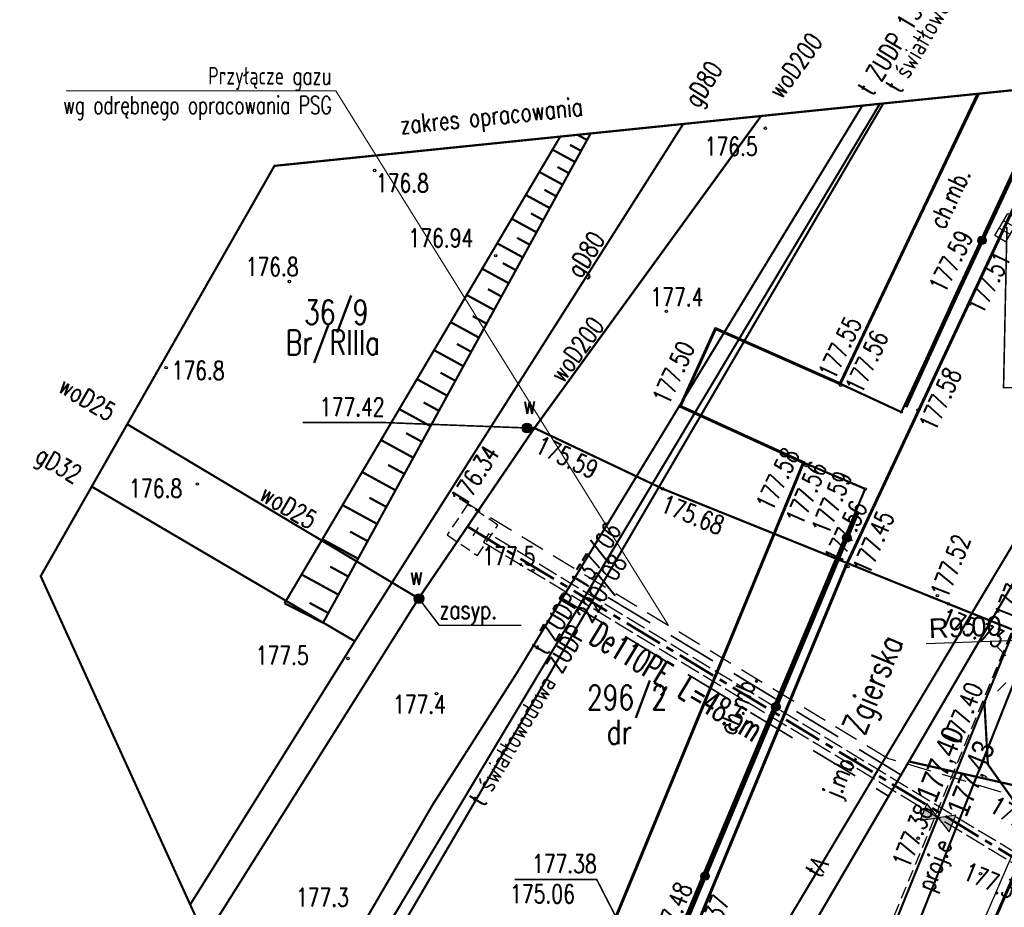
# Model space of a CAD drawing. Header units: metres. Extents: x 964 to 7125, y -212 to 9570.
# Tile 61 of 185: x 1862 to 1903, y 280 to 316. Entities that reach past the tile are written whole.
import ezdxf
from ezdxf import colors
from ezdxf.entities.mleader import LeaderData, LeaderLine
from ezdxf.enums import TextEntityAlignment as Align
from ezdxf.math import Vec2, Vec3

# ---------------------------------------------------------------- set-up
doc = ezdxf.new("R2010")
doc.units = ezdxf.units.M
for name, pattern in [('1', [1.5, 1, -0.5]), ('1053', [2, 1.5, -0.5]), ('1056', [1.5, 1, -0.5]), ('1059', [0]), ('1163', [2.5, 2, -0.5]), ('1167', [2.5, 2, -0.5]), ('2217', [2, 1.5, -0.5]), ('2218', [1, 0.5, -0.5]), ('3820', [1.75, 1.25, -0.5]), ('3901', [0]), ('ACAD_ISO02W100', [15, 12, -3]), ('CENTER', [50.800000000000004, 31.75, -6.35, 6.35, -6.35]), ('CIĄGłA', [0]), ('DASHED', [0.75, 0.5, -0.25])]:
    doc.linetypes.add(name, pattern=pattern)
for name, color, linetype, lineweight in [('- AGP-1_OPISY', 7, 'Continuous', 13), ('AGP1_granica_opracow', 7, 'Continuous', 15), ('AGP1_koncepcja', 6, 'Continuous', 50), ('AGP1_OPISY', 7, 'Continuous', 13), ('IS', 7, 'Continuous', 15), ('IS-przecisk', 251, 'Continuous', 30), ('IS-przecisk-opis', 7, 'Continuous', 30), ('IS-przecisk-rura-oslonowa', 7, 'Continuous', 30), ('IS-W-przylacze', 162, 'CENTER', 50), ('IS-W-przylacze-armatura', 162, 'Continuous', 30), ('IS-W-przylacze-opis', 168, 'Continuous', 30), ('PODKŁAD MAPA', 7, 'Continuous', 9)]:
    doc.layers.add(name, color=color, linetype=linetype, lineweight=lineweight)
for name, color, linetype in [('Dzialki', 7, 'Continuous'), ('GES_Rzedna', 7, 'Continuous'), ('GES_UrzadzeniaSiecElektroenerge', 7, 'Continuous'), ('GES_UrzadzeniaSiecWodociagowa', 7, 'Continuous'), ('Kontury', 7, 'Continuous'), ('Numery_dzialek', 7, 'Continuous'), ('Numery_konturow', 7, 'Continuous'), ('Numery_uzytkow', 7, 'Continuous'), ('OT_Komunikacja', 7, 'Continuous'), ('OT_Rzedna', 7, 'Continuous'), ('OTK_E_T_0', 7, 'Continuous'), ('OTK_E_T_1', 7, 'Continuous'), ('OTK_L_0', 7, 'Continuous'), ('OTK_L_1', 7, 'Continuous'), ('OTK_L_2', 7, 'Continuous'), ('OTO_L_0', 7, 'Continuous'), ('OTR_L_1', 7, 'Continuous'), ('OTR_T_0', 7, 'Continuous'), ('OTR_T_1', 7, 'Continuous'), ('P_SUEP_L_0', 7, 'Continuous'), ('P_SUTP_E_T_0', 7, 'Continuous'), ('P_SUTP_L_0', 7, 'Continuous'), ('skarpa', 7, 'Continuous'), ('SUGP_E_T_0', 7, 'Continuous'), ('SUGP_L_0', 7, 'Continuous'), ('SUK_T_1', 7, 'Continuous'), ('SUKR_T_0', 7, 'Continuous'), ('SUWP_E_T_0', 7, 'Continuous'), ('SUWP_L_0', 7, 'Continuous'), ('SUWR_T_0', 7, 'Continuous'), ('telefon_D', 7, 'Continuous'), ('ulice', 7, 'Continuous'), ('Uzytki', 7, 'Continuous'), ('WYMIARY', 9, 'Continuous'), ('wywiad', 7, 'Continuous'), ('zakres_poprawny', 7, 'Continuous'), ('zz-legenda', 7, 'Continuous'), ('zz-odwodnienie', 5, 'Continuous')]:
    doc.layers.add(name, color=color, linetype=linetype)
doc.layers.add('HIDE', color=9, linetype='DASHED', lineweight=15, plot=False)
doc.styles.add('ARIAL', font='arial.ttf')
doc.styles.add('IS', font='simplex.shx', dxfattribs={"width": 0.7})
doc.styles.add('IS-0.6', font='simplex.shx', dxfattribs={"width": 0.6})
doc.styles.get("Standard").update_dxf_attribs({"font": 'arial.ttf'})
doc.styles.add('STYL_ARIAL', font='simplex', dxfattribs={"width": 0.75, "oblique": 0.1})
doc.dimstyles.new('z1do1', dxfattribs={"dimtxt": 0.8, "dimasz": 0.5, "dimexe": 0.5, "dimexo": 0.5, "dimgap": 0.2, "dimtad": 1, "dimrnd": 0.05, "dimzin": 0, "dimdsep": 46, "dimtxsty": 'ARIAL', "dimcen": 0.09, "dimazin": 0, "dimtfac": 1, "dimtofl": 0, "dimtmove": 0, "dimatfit": 3, "dimfxl": 1, "dimtolj": 1, "dimtzin": 0, "dimarcsym": 0})

# ---------------------------------------------------------------- blocks, each defined once
blk = doc.blocks.new('OTRN')
at = {"color": 0}
blk.add_circle((0, 0), 0.05, dxfattribs=at)
blk = doc.blocks.new('OTRS')
at = {"color": 0}
blk.add_circle((0, 0), 0.05, dxfattribs=at)
blk = doc.blocks.new('SUEO')
at = {"color": 0}
for p, q in [((-0.9, 0.9), (-0.55, 0.55)), ((0.9, 0.9), (0.55, 0.55)), ((-0.9, -0.9), (-0.55, -0.55)), ((0.9, -0.9), (0.55, -0.55))]:
    blk.add_line(p, q, dxfattribs=at)
blk.add_circle((0, 0), 0.25, dxfattribs=at)
blk = doc.blocks.new('SURS')
at = {"color": 0}
blk.add_circle((0, 0), 0.05, dxfattribs=at)
blk = doc.blocks.new('SUUS05')
at = {"color": 0}
for p, q in [((-0.5, -0.25), (-0.5, 0.25)), ((-0.5, 0.25), (0.55, 0.25)), ((-0.15, 0.25), (-0.15, -0.25)), ((0.2, 0.25), (0.2, -0.25)), ((0.55, 0.25), (0.55, -0.25)), ((0.55, -0.25), (-0.5, -0.25))]:
    blk.add_line(p, q, dxfattribs=at)
blk = doc.blocks.new('SUWW')
at = {"color": 0}
for radius in [0.2, 0.18, 0.16, 0.14, 0.12, 0.1, 0.08, 0.06, 0.04, 0.02]:
    blk.add_circle((0, 0), radius, dxfattribs=at)
blk = doc.blocks.new('MDCP 20240606')
at = {"layer": 'Dzialki', "color": 251, "true_color": 0x636466, "const_width": 0.09}
for points in [[(6591990.3561, 5738028.6544), (6591976.2, 5738005.41)], [(6591992.26, 5738001.83), (6592005.8282, 5738025.0355)], [(6591976.2, 5738005.41), (6591972.77, 5738000.04)], [(6591979.22, 5737979.53), (6591992.26, 5738001.83)], [(6592011.58, 5737997.44), (6591992.26, 5738001.83)], [(6591972.77, 5738000.04), (6591966.1727, 5737988.7063)]]:
    blk.add_lwpolyline(points, dxfattribs=at)
at = {"layer": 'GES_Rzedna', "color": 251, "true_color": 0x636466, "const_width": 0.065}
blk.add_lwpolyline([(6591976.64, 5738015.47), (6591970.8164, 5738015.6904), (6591967.4617, 5738015.6904)], dxfattribs=at)
at = {"layer": 'Kontury', "color": 251, "linetype": '2217', "true_color": 0x636466, "const_width": 0.09}
for points in [[(6591976.2, 5738005.41), (6591990.3561, 5738028.6544)], [(6592002.89, 5738020.01), (6591975.8355, 5737973.723)], [(6591972.77, 5738000.04), (6591976.2, 5738005.41)], [(6591966.1727, 5737988.7063), (6591972.77, 5738000.04)]]:
    blk.add_lwpolyline(points, dxfattribs=at)
at = {"layer": 'OT_Komunikacja', "color": 251, "linetype": '1059', "true_color": 0x636466, "const_width": 0.125}
blk.add_lwpolyline([(6591983.13, 5737994.02), (6591989.69, 5738009.84), (6591998.1635, 5738027.9361)], dxfattribs=at)
at = {"layer": 'OT_Komunikacja', "color": 251, "linetype": '1053', "true_color": 0x636466, "const_width": 0.09}
blk.add_lwpolyline([(6592002.67, 5737997.16), (6591999.48, 5737998.38), (6591996.67, 5738000.05), (6591995.49, 5738001.71), (6591995.35, 5738004.24), (6591989.98, 5737990.98), (6591991.47, 5737993.5), (6591993.6, 5737994.31), (6591995.54, 5737994.25), (6591997.14, 5737993.57), (6592000.61, 5737992.66), (6592001.58, 5737994.73), (6592002.67, 5737997.16)], dxfattribs=at)
at = {"layer": 'OT_Komunikacja', "color": 251, "linetype": '1', "true_color": 0x636466, "const_width": 0.125}
blk.add_lwpolyline([(6591993.38, 5737989.85), (6591999.4, 5738003.73)], dxfattribs=at)
at = {"layer": 'OTK_L_0', "color": 251, "linetype": '1053', "true_color": 0x636466, "const_width": 0.09}
for points in [[(6591998.1635, 5738027.9361), (6591989.69, 5738009.84)], [(6591995.35, 5738004.24), (6592000.9298, 5738017.9793)], [(6591989.69, 5738009.84), (6591980.6478, 5737988.0553)]]:
    blk.add_lwpolyline(points, dxfattribs=at)
at = {"layer": 'OTK_L_1', "color": 251, "true_color": 0x636466, "const_width": 0.125}
for points in [[(6591989.4478, 5738017.2793), (6591995.0831, 5738029.1389)], [(6591982.9078, 5738016.3573), (6591984.3528, 5738019.5343)], [(6591984.3528, 5738019.5343), (6591989.4478, 5738017.2793)], [(6591987.9498, 5738014.0543), (6591982.9078, 5738016.3573)], [(6591978.3438, 5737990.7823), (6591987.9498, 5738014.0543)]]:
    blk.add_lwpolyline(points, dxfattribs=at)
at = {"layer": 'OTK_L_2', "color": 251, "linetype": '1056', "true_color": 0x636466, "const_width": 0.09}
for points in [[(6591995.1227, 5738029.1429), (6591989.4478, 5738017.2793)], [(6591991.9508, 5738016.1183), (6591997.8191, 5738028.6642)], [(6591989.4478, 5738017.2793), (6591991.9508, 5738016.1183)], [(6591987.9498, 5738014.0543), (6591978.3438, 5737990.7823)], [(6591990.2688, 5738013.0653), (6591987.9498, 5738014.0543)], [(6591980.7208, 5737989.7443), (6591990.4718, 5738012.9763)], [(6591990.4718, 5738012.9763), (6591990.2688, 5738013.0653)]]:
    blk.add_lwpolyline(points, dxfattribs=at)
at = {"layer": 'OTO_L_0', "color": 251, "linetype": '3901', "true_color": 0x636466, "const_width": 0.175}
for points in [[(6591994.1818, 5738020.8533), (6591997.3533, 5738027.6497)], [(6591992.117, 5738016.3295), (6591994.1818, 5738020.8533)], [(6591987.9973, 5738006.8664), (6591990.1498, 5738012.0033)], [(6591985.8448, 5738001.7295), (6591987.9973, 5738006.8664)], [(6591983.6923, 5737996.5926), (6591985.8448, 5738001.7295)], [(6591980.7938, 5737989.6753), (6591983.6923, 5737996.5926)]]:
    blk.add_lwpolyline(points, dxfattribs=at)
at = {"layer": 'OTO_L_0', "color": 251, "true_color": 0x636466}
for centre, radius in [((6591995.2505, 5738023.1435), 0.175), ((6591995.2505, 5738023.1435), 0.1575), ((6591995.2505, 5738023.1435), 0.14), ((6591995.2505, 5738023.1435), 0.1225), ((6591995.2505, 5738023.1435), 0.105), ((6591995.2505, 5738023.1435), 0.0875), ((6591995.2505, 5738023.1435), 0.07), ((6591995.2505, 5738023.1435), 0.0525), ((6591995.2505, 5738023.1435), 0.035), ((6591989.7198, 5738010.977), 0.175), ((6591989.7198, 5738010.977), 0.1575), ((6591989.7198, 5738010.977), 0.14), ((6591989.7198, 5738010.977), 0.1225), ((6591989.7198, 5738010.977), 0.105), ((6591989.7198, 5738010.977), 0.0875), ((6591989.7198, 5738010.977), 0.07), ((6591989.7198, 5738010.977), 0.0525), ((6591989.7198, 5738010.977), 0.035), ((6591986.8213, 5738004.0597), 0.175), ((6591986.8213, 5738004.0597), 0.1575), ((6591986.8213, 5738004.0597), 0.14), ((6591986.8213, 5738004.0597), 0.1225), ((6591986.8213, 5738004.0597), 0.105), ((6591986.8213, 5738004.0597), 0.0875), ((6591986.8213, 5738004.0597), 0.07), ((6591986.8213, 5738004.0597), 0.0525), ((6591986.8213, 5738004.0597), 0.035), ((6591983.9227, 5737997.1425), 0.175), ((6591983.9227, 5737997.1425), 0.1575), ((6591983.9227, 5737997.1425), 0.14), ((6591983.9227, 5737997.1425), 0.1225), ((6591983.9227, 5737997.1425), 0.105), ((6591983.9227, 5737997.1425), 0.0875), ((6591983.9227, 5737997.1425), 0.07), ((6591983.9227, 5737997.1425), 0.0525), ((6591983.9227, 5737997.1425), 0.035)]:
    blk.add_circle(centre, radius, dxfattribs=at)
at = {"layer": 'OTR_L_1', "color": 251, "linetype": '3820', "true_color": 0x636466, "const_width": 0.09}
for points in [[(6591978.0002, 5738027.3881), (6591966.7234, 5738008.2969)], [(6591979.2419, 5738027.5154), (6591968.2982, 5738007.5024)], [(6591979.0958, 5738027.2482), (6591978.7074, 5738027.4606)], [(6591978.8523, 5738026.8029), (6591978.3996, 5738027.0504)], [(6591978.6047, 5738026.3502), (6591977.6844, 5738026.8535)], [(6591978.0973, 5738025.4222), (6591977.1462, 5738025.9423)], [(6591978.3531, 5738025.89), (6591977.8853, 5738026.1458)], [(6591977.5729, 5738024.4632), (6591976.59, 5738025.0007)], [(6591977.8372, 5738024.9466), (6591977.3538, 5738025.211)], [(6591977.3041, 5738023.9717), (6591976.8045, 5738024.2449)], [(6591976.7532, 5738022.9642), (6591976.2369, 5738023.2466)], [(6591976.1839, 5738021.9231), (6591975.6503, 5738022.2149)], [(6591975.5955, 5738020.8471), (6591975.0441, 5738021.1487)], [(6591974.9875, 5738019.7352), (6591974.4177, 5738020.0468)], [(6591974.3592, 5738018.5862), (6591973.7703, 5738018.9082)], [(6591973.7098, 5738017.3987), (6591973.1013, 5738017.7315)], [(6591973.0388, 5738016.1716), (6591972.4099, 5738016.5154)], [(6591972.3453, 5738014.9034), (6591971.6954, 5738015.2588)], [(6591971.6287, 5738013.5928), (6591970.9571, 5738013.9601)], [(6591970.8881, 5738012.2385), (6591970.194, 5738012.618)], [(6591970.1227, 5738010.8389), (6591969.4055, 5738011.2311)], [(6591969.3318, 5738009.3925), (6591968.5906, 5738009.7978)], [(6591968.5145, 5738007.8978), (6591967.7485, 5738008.3167)]]:
    blk.add_lwpolyline(points, dxfattribs=at)
at = {"layer": 'P_SUEP_L_0', "color": 251, "linetype": '1163', "true_color": 0x636466, "const_width": 0.09}
blk.add_lwpolyline([(6591983.2779, 5737971.6102), (6591996.827, 5738005.744)], dxfattribs=at)
at = {"layer": 'P_SUTP_L_0', "color": 251, "linetype": '1167', "true_color": 0x636466, "const_width": 0.09}
for points in [[(6591991.0721, 5738028.7278), (6591966.5813, 5737987.8086)], [(6591966.8832, 5737987.1452), (6591991.2132, 5738028.7423)]]:
    blk.add_lwpolyline(points, dxfattribs=at)
at = {"layer": 'skarpa', "color": 251, "true_color": 0x636466, "const_width": 0.09}
for points in [[(6591977.0309, 5738023.4721), (6591976.0152, 5738024.0276)], [(6591976.4709, 5738022.4479), (6591975.4212, 5738023.022)], [(6591975.8921, 5738021.3895), (6591974.8073, 5738021.9827)], [(6591975.294, 5738020.2958), (6591974.173, 5738020.9088)], [(6591974.6759, 5738019.1654), (6591973.5174, 5738019.7989)], [(6591974.0372, 5738017.9973), (6591972.8399, 5738018.652)], [(6591973.377, 5738016.7902), (6591972.1398, 5738017.4667)], [(6591972.6949, 5738015.5427), (6591971.4163, 5738016.2418)], [(6591971.9899, 5738014.2535), (6591970.6686, 5738014.976)], [(6591971.2614, 5738012.9212), (6591969.8959, 5738013.6679)], [(6591970.5085, 5738011.5445), (6591969.0974, 5738012.3161)], [(6591969.7305, 5738010.1217), (6591968.2723, 5738010.9191)], [(6591968.9265, 5738008.6513), (6591967.4195, 5738009.4754)], [(6591968.2982, 5738007.5024), (6591966.7234, 5738008.2969)]]:
    blk.add_lwpolyline(points, dxfattribs=at)
at = {"layer": 'SUGP_L_0', "color": 251, "true_color": 0x636466, "const_width": 0.09}
for points in [[(6591962.8649, 5737995.9742), (6591969.5973, 5738006.7472), (6591983.0305, 5738027.9037)], [(6591958.8364, 5738013.072), (6591969.5974, 5738006.7472)]]:
    blk.add_lwpolyline(points, dxfattribs=at)
at = {"layer": 'SUKR_T_0', "color": 251, "true_color": 0x636466, "const_width": 0.065}
for points in [[(6591996.27, 5738023.69), (6591996.1318, 5738017.1175), (6591999.4865, 5738017.1175)], [(6591982.32, 5737991.5), (6591979.4913, 5737997.0008), (6591976.1366, 5737997.0008)]]:
    blk.add_lwpolyline(points, dxfattribs=at)
at = {"layer": 'SUWP_L_0', "color": 251, "true_color": 0x636466, "const_width": 0.09}
for points in [[(6591963.4803, 5737994.622), (6591972.2199, 5738008.5171), (6591976.945, 5738015.467), (6591986.2159, 5738028.2301)], [(6591972.22, 5738008.49), (6591960.2893, 5738015.6224)], [(6591976.945, 5738015.467), (6591982.193, 5738012.98)], [(6591982.193, 5738012.98), (6591993.873, 5738008.276)], [(6591993.873, 5738008.276), (6592013.857, 5738000.247)]]:
    blk.add_lwpolyline(points, dxfattribs=at)
at = {"layer": 'telefon_D', "color": 251, "true_color": 0x636466, "const_width": 0.09}
blk.add_lwpolyline([(6592005.2559, 5738025.2947), (6591974.5844, 5737974.0781)], dxfattribs=at)
at = {"layer": 'Uzytki', "color": 251, "linetype": '2218', "true_color": 0x636466, "const_width": 0.09}
for points in [[(6591976.2, 5738005.41), (6591990.3561, 5738028.6544)], [(6592002.89, 5738020.01), (6591975.8355, 5737973.723)], [(6591972.77, 5738000.04), (6591976.2, 5738005.41)], [(6591966.1727, 5737988.7063), (6591972.77, 5738000.04)]]:
    blk.add_lwpolyline(points, dxfattribs=at)
at = {"layer": 'wywiad', "color": 251, "true_color": 0x636466, "const_width": 0.065}
blk.add_lwpolyline([(6591972.22, 5738008.49), (6591973.0526, 5738007.3982), (6591976.4073, 5738007.3982)], dxfattribs=at)
at = {"layer": 'zakres_poprawny', "color": 251, "linetype": '1', "true_color": 0x636466, "const_width": 0.09}
blk.add_lwpolyline([(6591998.3993, 5738028.4013), (6591996.46, 5738029.28), (6591966.31, 5738026.19), (6591956.75, 5738009.41), (6591972.57, 5737974.65), (6591989.76, 5737969.77), (6591982.85, 5737945.44), (6592001.21, 5737899.93), (6592024.23, 5737894.9), (6592058.8365, 5737922.2224)], dxfattribs=at)
at = {"layer": 'GES_Rzedna', "color": 251, "true_color": 0x636466}
blk.add_blockref('SURS', (6591976.64, 5738015.47), dxfattribs=at)
at = {"layer": 'GES_UrzadzeniaSiecElektroenerge', "color": 251, "true_color": 0x636466}
blk.add_blockref('SUEO', (6591996.78, 5738005.6), dxfattribs=at)
at = {"layer": 'GES_UrzadzeniaSiecWodociagowa', "color": 251, "true_color": 0x636466}
for p in [(6591976.64, 5738015.47), (6591972.22, 5738008.49)]:
    blk.add_blockref('SUWW', p, dxfattribs=at)
at = {"layer": 'OT_Rzedna', "color": 251, "true_color": 0x636466}
for name, p in [('OTRN', (6591986.39, 5738027.73)), ('OTRN', (6591970.41, 5738026)), ('OTRN', (6591966.92, 5738021.46)), ('OTRN', (6591982.34, 5738020.24)), ('OTRN', (6591963.16, 5738013.18)), ('OTRS', (6591989.69, 5738009.84)), ('OTRS', (6591989.77, 5738009.8)), ('OTRN', (6591976.89, 5738009.65)), ('OTRS', (6591993.42, 5738008.61)), ('OTRN', (6591969.32, 5738006.04)), ('OTRS', (6591995.35, 5738004.24)), ('OTRS', (6591992.64, 5737998.69)), ('OTRS', (6591995.19, 5737997.24))]:
    blk.add_blockref(name, p, dxfattribs=at)
at = {"layer": 'OTR_T_0', "color": 251, "true_color": 0x636466}
for p in [(6591975.363, 5738022.513), (6591984.3528, 5738019.5343), (6591989.4478, 5738017.2793), (6591989.4698, 5738017.2193), (6591982.9078, 5738016.3573), (6591991.9508, 5738016.1183), (6591992.6358, 5738016.2003), (6591987.9498, 5738014.0543), (6591988.0478, 5738013.9253), (6591990.4718, 5738012.9763)]:
    blk.add_blockref('OTRS', p, dxfattribs=at)
at = {"layer": 'OTR_T_1', "color": 251, "true_color": 0x636466}
for p in [(6591961.88, 5738017.94), (6591972.94, 5738004.6)]:
    blk.add_blockref('OTRN', p, dxfattribs=at)
at = {"layer": 'SUK_T_1', "color": 251, "true_color": 0x636466, "rotation": 239.5823}
blk.add_blockref('SUUS05', (6591996.27, 5738023.69), dxfattribs=at)
at = {"layer": 'SUWR_T_0', "color": 251, "true_color": 0x636466}
for p in [(6591976.945, 5738015.467), (6591982.193, 5738012.98), (6591993.873, 5738008.276)]:
    blk.add_blockref('OTRS', p, dxfattribs=at)
at = {"layer": 'GES_Rzedna', "color": 251, "true_color": 0x636466, "style": 'STYL_ARIAL', "width": 0.75}
blk.add_text('177.42', height=0.75, dxfattribs=at).set_placement((6591970.8164, 5738015.7321), align=Align.BOTTOM_RIGHT)
at = {"layer": 'GES_UrzadzeniaSiecWodociagowa', "color": 251, "true_color": 0x636466, "style": 'STYL_ARIAL', "width": 0.75}
for p in [(6591976.4735, 5738015.8285), (6591971.8483, 5738008.8295)]:
    blk.add_text('w', height=0.75, dxfattribs=at).set_placement(p, align=Align.BOTTOM_LEFT)
at = {"layer": 'Numery_dzialek', "color": 251, "true_color": 0x636466, "style": 'STYL_ARIAL', "width": 0.75}
for s, p in [('36/9', (6591968.8413, 5738020.2021)), ('296/2', (6591980.7319, 5738004.4442))]:
    blk.add_text(s, height=1, dxfattribs=at).set_placement(p, align=Align.MIDDLE_CENTER)
at = {"layer": 'Numery_konturow', "color": 251, "true_color": 0x636466, "style": 'STYL_ARIAL', "width": 0.75}
blk.add_text('Br/RIIIa', height=1, dxfattribs=at).set_placement((6591966.7763, 5738019.4665), align=Align.TOP_LEFT)
at = {"layer": 'Numery_uzytkow', "color": 251, "true_color": 0x636466, "style": 'STYL_ARIAL', "width": 0.75}
blk.add_text('dr', height=1, dxfattribs=at).set_placement((6591979.9013, 5738003.5326), align=Align.TOP_LEFT)
at = {"layer": 'OT_Rzedna', "color": 251, "true_color": 0x636466, "style": 'STYL_ARIAL', "width": 0.75}
for s, p in [('176.5', (6591983.9092, 5738026.9846)), ('176.8', (6591970.4571, 5738025.4901)), ('176.8', (6591965.1296, 5738022.0651)), ('177.4', (6591981.685, 5738020.8325)), ('176.8', (6591960.3658, 5738012.9998)), ('177.5', (6591974.8137, 5738010.2291)), ('177.5', (6591965.5417, 5738006.1663)), ('177.3', (6591967.1862, 5737996.2752))]:
    blk.add_text(s, height=0.75, dxfattribs=at).set_placement(p, align=Align.MIDDLE_LEFT)
for s, rotation, p in [('177.56', 64.54309999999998, (6591989.6606, 5738009.7503)), ('177.43', 67.8969, (6591996.6454, 5738007.4657)), ('177.48', 67.3325, (6591982.6125, 5737994.1426))]:
    blk.add_text(s, height=0.75, rotation=rotation, dxfattribs=at).set_placement(p, align=Align.BOTTOM_LEFT)
for s, rotation, p in [('177.45', 66.5947, (6591989.9421, 5738009.7255)), ('177.32', 329.1635999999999, (6591995.8732, 5738000.4483)), ('177.37', 67.4759, (6591983.2403, 5737993.9947))]:
    blk.add_text(s, height=0.75, rotation=rotation, dxfattribs=at).set_placement(p, align=Align.TOP_LEFT)
for s, rotation, p in [('177.52', 68.3918, (6591993.4781, 5738008.587)), ('177.34', 337.0229, (6591994.553, 5737997.3801))]:
    blk.add_text(s, height=0.75, rotation=rotation, dxfattribs=at).set_placement(p, align=Align.MIDDLE_LEFT)
blk.add_text('177.40', height=0.75, rotation=67.9532, dxfattribs=at).set_placement((6591995.5228, 5738004.7655), align=Align.BOTTOM_RIGHT)
blk.add_text('177.38', height=0.75, rotation=67.9532, dxfattribs=at).set_placement((6591992.9621, 5737998.5564), align=Align.BOTTOM_CENTER)
at = {"layer": 'OTK_E_T_0', "color": 251, "true_color": 0x636466, "style": 'STYL_ARIAL', "width": 0.75}
blk.add_text('j.mb.', height=0.75, rotation=67.4585, dxfattribs=at).set_placement((6591989.432, 5738001.2797), align=Align.MIDDLE_CENTER)
at = {"layer": 'OTK_E_T_1', "color": 251, "true_color": 0x636466, "style": 'STYL_ARIAL', "width": 0.75}
for rotation, p in [(64.9325, (6591993.9198, 5738024.8715)), (67.5706, (6591985.2677, 5738004.1719))]:
    blk.add_text('ch.mb.', height=0.75, rotation=rotation, dxfattribs=at).set_placement(p, align=Align.MIDDLE_CENTER)
at = {"layer": 'OTR_T_0', "color": 251, "true_color": 0x636466, "style": 'STYL_ARIAL', "width": 0.75}
blk.add_text('176.94', height=0.75, dxfattribs=at).set_placement((6591971.7902, 5738023.6142), align=Align.TOP_LEFT)
for s, rotation, p in [('177.59', 63.12370000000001, (6591993.9185, 5738020.8299)), ('177.55', 64.36, (6591989.4102, 5738017.2973))]:
    blk.add_text(s, height=0.75, rotation=rotation, dxfattribs=at).set_placement(p, align=Align.BOTTOM_LEFT)
for s, rotation, p in [('177.51', 63.12370000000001, (6591994.5947, 5738020.4121)), ('177.56', 64.732, (6591989.6394, 5738017.1393)), ('177.50', 65.58899999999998, (6591981.7453, 5738016.6747)), ('177.58', 65.595, (6591992.6527, 5738015.6001))]:
    blk.add_text(s, height=0.75, rotation=rotation, dxfattribs=at).set_placement(p, align=Align.TOP_LEFT)
for s, rotation, p in [('177.58', 64.36500000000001, (6591988.0061, 5738014.3137)), ('177.59', 67.988, (6591990.1585, 5738013.4267))]:
    blk.add_text(s, height=0.75, rotation=rotation, dxfattribs=at).set_placement(p, align=Align.BOTTOM_RIGHT)
blk.add_text('177.56', height=0.75, rotation=66.814, dxfattribs=at).set_placement((6591988.247, 5738014.1734), align=Align.TOP_RIGHT)
at = {"layer": 'OTR_T_1', "color": 251, "true_color": 0x636466, "style": 'STYL_ARIAL', "width": 0.75}
for s, rotation, p in [('176.8', 359.95, (6591962.1039, 5738017.2217)), ('177.4', 0.117, (6591971.1566, 5738003.5601))]:
    blk.add_text(s, height=0.75, rotation=rotation, dxfattribs=at).set_placement(p, align=Align.BOTTOM_LEFT)
at = {"layer": 'P_SUEP_L_0', "color": 251, "true_color": 0x636466, "style": 'STYL_ARIAL', "width": 0.75}
blk.add_text('proj.e', height=0.75, rotation=68.3498, dxfattribs=at).set_placement((6591992.5566, 5737996.7283), align=Align.TOP_LEFT)
at = {"layer": 'P_SUTP_E_T_0', "color": 251, "true_color": 0x636466, "style": 'STYL_ARIAL', "width": 0.75}
for s, rotation, p in [('t światłowodowa ZUDP 220/08', 59.6767, (6591991.2615, 5738029.4918)), ('t ZUDP 137/06', 59.0988, (6591990.1252, 5738029.3994)), ('t ZUDP 137/06', 59.0988, (6591976.7905, 5738006.5129)), ('t światłowodowa ZUDP 220/08', 59.6767, (6591974.2247, 5738000.3162))]:
    blk.add_text(s, height=0.75, rotation=rotation, dxfattribs=at).set_placement(p, align=Align.TOP_LEFT)
at = {"layer": 'SUGP_E_T_0', "color": 251, "true_color": 0x636466, "style": 'STYL_ARIAL', "width": 0.75}
for s, rotation, p in [('gD80', 57.99739999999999, (6591983.841, 5738029.5343)), ('gD80', 57.99739999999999, (6591979.034548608, 5738022.56964851)), ('176.34', 57.5866, (6591974.507410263, 5738013.524878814)), ('gD32', 329.5548, (6591957.4838, 5738013.9766))]:
    blk.add_text(s, height=0.75, rotation=rotation, dxfattribs=at).set_placement(p, align=Align.MIDDLE_CENTER)
at = {"layer": 'SUKR_T_0', "color": 251, "true_color": 0x636466, "style": 'STYL_ARIAL', "width": 0.75}
blk.add_text('177.38', height=0.75, dxfattribs=at).set_placement((6591979.4913, 5737997.0425), align=Align.BOTTOM_RIGHT)
blk.add_text('175.06', height=0.75, dxfattribs=at).set_placement((6591975.9468, 5737996.7877), align=Align.TOP_LEFT)
at = {"layer": 'SUWP_E_T_0', "color": 251, "true_color": 0x636466, "style": 'STYL_ARIAL', "width": 0.75}
for s, rotation, p in [('woD200', 54.0058, (6591987.6111, 5738030.2957)), ('woD200', 54.0058, (6591978.678931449, 5738018.680502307)), ('woD25', 329.1283, (6591958.6563, 5738016.6685)), ('woD25', 329.1283, (6591966.890054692, 5738012.249537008))]:
    blk.add_text(s, height=0.75, rotation=rotation, dxfattribs=at).set_placement(p, align=Align.MIDDLE_CENTER)
at = {"layer": 'SUWR_T_0', "color": 251, "true_color": 0x636466, "style": 'STYL_ARIAL', "width": 0.75}
for s, rotation, p in [('175.59', 334.644, (6591977.073090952, 5738014.839113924)), ('175.68', 338.0634, (6591982.184488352, 5738012.417521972)), ('175.73', 338.1111, (6591993.630665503, 5738007.776730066))]:
    blk.add_text(s, height=0.75, rotation=rotation, dxfattribs=at).set_placement(p, align=Align.MIDDLE_LEFT)
at = {"layer": 'telefon_D', "color": 251, "true_color": 0x636466, "style": 'STYL_ARIAL', "width": 0.75}
blk.add_text('tA', height=0.75, rotation=59.08440000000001, dxfattribs=at).set_placement((6591988.4907, 5737997.5203), align=Align.MIDDLE_CENTER)
at = {"layer": 'ulice', "color": 251, "true_color": 0x636466, "style": 'STYL_ARIAL', "width": 0.75}
blk.add_text('Zgierska', height=1, rotation=67.4585, dxfattribs=at).set_placement((6591990.7776, 5738004.9854), align=Align.MIDDLE_CENTER)
at = {"layer": 'wywiad', "color": 251, "true_color": 0x636466, "style": 'STYL_ARIAL', "width": 0.75}
blk.add_text('zasyp.', height=0.75, dxfattribs=at).set_placement((6591973.0526, 5738007.4399), align=Align.BOTTOM_LEFT)
at = {"layer": 'zakres_poprawny', "color": 251, "true_color": 0x636466, "style": 'STYL_ARIAL', "width": 0.75}
blk.add_text('zakres opracowania', height=0.75, rotation=5.8517, dxfattribs=at).set_placement((6591971.5119, 5738027.2631), align=Align.BOTTOM_LEFT)
blk = doc.blocks.new('PRZYŁĄCZ GAZU 1')
at = {"layer": 'AGP1_koncepcja', "color": 2, "linetype": 'DASHED', "lineweight": 30, "ltscale": 2}
for p, q in [((3073.547701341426, 581.9874938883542), (3074.132839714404, 581.8547795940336)), ((3073.52558229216, 581.8899708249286), (3074.11072066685, 581.7572565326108))]:
    blk.add_line(p, q, dxfattribs=at)
blk.add_lwpolyline([(3073.527447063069, 581.735738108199), (3073.345003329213, 581.0779556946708), (3052.882652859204, 587.1332400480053), (3034.942749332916, 598.0056997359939)], dxfattribs=at)
blk.add_lwpolyline([(3074.132839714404, 581.8547795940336), (3073.547701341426, 581.9874938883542), (3073.492403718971, 581.7436862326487), (3074.077542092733, 581.6109719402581)], close=True, dxfattribs=at)
blk = doc.blocks.new('_None', base_point=(2.5, 0))
blk = doc.blocks.new('d_rzędna')
at = {"layer": 'zz-odwodnienie'}
blk.add_hatch(color=0, dxfattribs=at).paths.add_polyline_path([(0, 0), (0.3686594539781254, 0.6385369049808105), (-0.3686594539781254, 0.6385369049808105)])
at = {"layer": 'zz-odwodnienie', "color": 0}
for p, q in [((-0.3686594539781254, 0.6385369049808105), (0, 0)), ((0.3686594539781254, 0.6385369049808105), (-0.3686594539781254, 0.6385369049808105)), ((-0.3686594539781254, 0.6385369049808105), (0, 0)), ((0.3686594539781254, 0.6385369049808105), (-0.3686594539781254, 0.6385369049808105)), ((0, 0), (0.3686594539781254, 0.6385369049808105)), ((0, 0), (0.3686594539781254, 0.6385369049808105))]:
    blk.add_line(p, q, dxfattribs=at)
blk = doc.blocks.new('*D141')
at = {"layer": 'Defpoints', "color": 0, "transparency": 16777216}
for p in [(1912.649125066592, 290.8872898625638), (1903.655555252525, 290.5471398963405)]:
    blk.add_point(p, dxfattribs=at)
at = {"layer": 'zz-legenda', "color": 0, "lineweight": -2, "transparency": 16777216}
for p, q in [((1912.559125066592, 290.8872898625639), (1912.739125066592, 290.8872898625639)), ((1912.649125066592, 290.7972898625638), (1912.649125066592, 290.9772898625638)), ((1899.417657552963, 290.3868564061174), (1903.155912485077, 290.5282426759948))]:
    blk.add_line(p, q, dxfattribs=at)
at = {"layer": 'zz-legenda', "color": 0, "transparency": 16777216}
blk.add_solid([(1903.152762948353, 290.6115164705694), (1903.159062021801, 290.44496888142), (1903.655555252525, 290.5471398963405)], dxfattribs=at)
at = {"layer": 'zz-legenda', "color": 0, "transparency": 16777216, "insert": (1901.013967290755, 291.0561245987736), "char_height": 0.8, "attachment_point": 5, "rotation": 2.1659778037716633, "style": 'ARIAL'}
blk.add_mtext('\\A1;R9.00', dxfattribs=at)
blk = doc.blocks.new('opracowanie drogowe 20250115 konstantynów')
at = {"layer": 'zz-odwodnienie'}
blk.add_line((1899.889328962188, 274.733217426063), (1905.480401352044, 287.6242614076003), dxfattribs=at)
at = {"layer": 'zz-odwodnienie', "color": 5, "linetype": 'CIĄGłA', "lineweight": 0}
for p, rotation in [((1899.900236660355, 283.2625157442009), 67.95382325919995), ((1899.900236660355, 283.262515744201), 67.95382325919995), ((1899.900236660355, 283.262515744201), 67.95382325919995), ((1899.900236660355, 283.2625157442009), 247.9538232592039), ((1899.900236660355, 283.262515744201), 247.9538232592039), ((1899.900236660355, 283.262515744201), 247.9538232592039)]:
    blk.add_blockref('d_rzędna', p, dxfattribs=dict(at, rotation=rotation))
at = {"layer": 'zz-odwodnienie', "char_height": 0.9, "width": 5.784085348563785, "attachment_point": 1, "rotation": 67.75503772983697}
for s, insert in [('{\\fArial Narrow|b0|i0|c238|p34;177,40}', (1898.964789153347, 284.1628395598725)), ('{\\fArial Narrow|b0|i0|c238|p34;177,40}', (1898.964789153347, 284.1628395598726)), ('{\\fArial Narrow|b0|i0|c238|p34;177,40}', (1898.964789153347, 284.1628395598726)), ('{\\fArial Narrow|b0|i0|c238|p34;177,43}', (1900.225702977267, 283.5868204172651)), ('{\\fArial Narrow|b0|i0|c238|p34;177,43}', (1900.225702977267, 283.5868204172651))]:
    blk.add_mtext(s, dxfattribs=dict(at, insert=insert))
at = {"layer": 'zz-legenda'}
dim = blk.add_radius_dim(center=(1912.649125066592, 290.8872898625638), mpoint=(1903.655555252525, 290.5471398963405), dimstyle='z1do1', dxfattribs=at)
dim.commit()
dim.dimension.update_dxf_attribs({"geometry": '*D141', "text_midpoint": (1901.013967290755, 291.0561245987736)})
blk = doc.blocks.new('IS_2025-10-21')
at = {"layer": 'IS-przecisk', "linetype": 'DASHED', "ltscale": 0.9}
blk.add_lwpolyline([(1881.057388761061, 293.9891034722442), (1881.900752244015, 295.2295622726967), (1880.660293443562, 296.0729257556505), (1879.816929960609, 294.8324669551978)], close=True, dxfattribs=at)
at = {"layer": 'IS-przecisk-rura-oslonowa', "linetype": 'ACAD_ISO02W100', "ltscale": 0.07}
blk.add_lwpolyline([(1910.339160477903, 277.4136249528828), (1881.518844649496, 294.8801470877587), (1881.311526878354, 294.5380661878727), (1910.131842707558, 277.0715440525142)], close=True, dxfattribs=at)
at = {"layer": 'IS-W-przylacze', "ltscale": 0.05}
blk.add_line((1880.652097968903, 295.1715751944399), (1910.783815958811, 276.9102791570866), dxfattribs=at)
at = {"layer": 'IS-W-przylacze-armatura'}
blk.add_line((1880.890519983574, 294.7932169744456), (1881.097837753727, 295.1352978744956), dxfattribs=at)
at = {"layer": 'IS-W-przylacze-opis', "style": 'IS-0.6', "width": 0.6}
blk.add_text('De110PE, L=48.5m', height=0.9999999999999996, rotation=328.7820856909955, dxfattribs=at).set_placement((1885.563650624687, 290.4452053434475))
at = {"layer": 'IS-przecisk-opis'}
ml = blk.add_multileader_mtext('Standard', dxfattribs=at)
ml.set_content('{\\W0.6;Komora przewiertu}', color=256, style='IS')
ml.set_leader_properties(linetype='Continuous', lineweight=9)
ml.set_arrow_properties(name='NONE')
ml.build(insert=Vec2(0, 0))
ml.multileader.update_dxf_attribs({"has_dogleg": 0, "text_left_attachment_type": 6, "text_right_attachment_type": 6, "dogleg_length": 0, "arrow_head_size": 0.25})
ctx = ml.context
ctx.base_point, ctx.char_height, ctx.arrow_head_size, ctx.landing_gap_size, ctx.plane_origin = Vec3(1862.93936493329, 290.7536607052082), 1, 0.25, 0.2, Vec3(1869.614239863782, 322.6557729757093)
ctx.left_attachment, ctx.right_attachment, ctx.text_align_type = 6, 6, 2
notes = []
notes.append((ctx, [(0, (1, 1, 0), (1871.710793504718, 290.7536607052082), (-1, 0), 0, [(0, [(1880.978625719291, 294.3410129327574)], 0, [])])]))
ctx.mtext.insert, ctx.mtext.alignment, ctx.mtext.line_spacing_style, ctx.mtext.flow_direction = Vec3(1871.510793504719, 292.0869940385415), 3, 2, 5
ml = blk.add_multileader_mtext('Standard', dxfattribs=at)
ml.set_content('Rura osłonowa De180PE\\PL=33.7m', color=256, style='IS-0.6')
ml.set_leader_properties(linetype='Continuous', lineweight=9)
ml.set_arrow_properties(name='NONE')
ml.build(insert=Vec2(0, 0))
ml.multileader.update_dxf_attribs({"has_dogleg": 0, "text_left_attachment_type": 6, "text_right_attachment_type": 6, "dogleg_length": 0, "arrow_head_size": 0.25})
ctx = ml.context
ctx.base_point, ctx.char_height, ctx.arrow_head_size, ctx.landing_gap_size, ctx.plane_origin, ctx.plane_x_axis, ctx.plane_y_axis = Vec3(1860.222553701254, 288.2524318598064), 1, 0.25, 0.25, Vec3(1849.612414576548, 298.0501887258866), Vec3(1, -5.419996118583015e-10), Vec3(5.419996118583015e-10, 1)
ctx.left_attachment, ctx.right_attachment, ctx.text_align_type = 6, 6, 2
notes.append((ctx, [(1, (1, 1, 0), (1871.722553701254, 288.2524318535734), (-1, 5.419996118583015e-10), 0, [(0, [(1886.895751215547, 291.1537528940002)], 0, [])])]))
ctx.mtext.insert, ctx.mtext.text_direction, ctx.mtext.rotation, ctx.mtext.alignment, ctx.mtext.line_spacing_style, ctx.mtext.flow_direction = Vec3(1871.472553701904, 289.4524318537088), Vec3(1, -5.419996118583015e-10), 6.283185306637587, 3, 2, 5
at = {"layer": 'IS-W-przylacze-opis'}
ml = blk.add_multileader_mtext('Standard', dxfattribs=at)
ml.set_content('W1', color=256, style='IS-0.6')
ml.set_leader_properties(linetype='Continuous', lineweight=9)
ml.set_arrow_properties(name='NONE')
ml.build(insert=Vec2(0, 0))
ml.multileader.update_dxf_attribs({"has_dogleg": 0, "text_left_attachment_type": 6, "text_right_attachment_type": 6, "dogleg_length": 0, "arrow_head_size": 0.25})
ctx = ml.context
ctx.base_point, ctx.char_height, ctx.arrow_head_size, ctx.landing_gap_size, ctx.plane_origin, ctx.plane_x_axis, ctx.plane_y_axis = Vec3(1873.651614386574, 296.4852136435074), 1, 0.25, 0.25, Vec3(1837.050299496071, 294.2251375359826), Vec3(1, -5.419996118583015e-10), Vec3(5.419996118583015e-10, 1)
ctx.left_attachment, ctx.right_attachment, ctx.text_align_type = 6, 6, 2
notes.append((ctx, [(1, (1, 1, 0), (1874.980185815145, 296.4852136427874), (-1, 5.419996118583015e-10), 0, [(0, [(1880.652097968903, 295.1715751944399)], 0, [])])]))
ctx.mtext.insert, ctx.mtext.text_direction, ctx.mtext.rotation, ctx.mtext.alignment, ctx.mtext.line_spacing_style, ctx.mtext.flow_direction = Vec3(1874.730185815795, 297.6852136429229), Vec3(1, -5.419996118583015e-10), 6.283185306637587, 3, 2, 5
ml = blk.add_multileader_mtext('Standard', dxfattribs=at)
ml.set_content('z', color=256, style='IS-0.6')
ml.set_leader_properties(linetype='Continuous', lineweight=9)
ml.set_arrow_properties(name='NONE')
ml.build(insert=Vec2(0, 0))
ml.multileader.update_dxf_attribs({"has_dogleg": 0, "text_left_attachment_type": 6, "text_right_attachment_type": 6, "dogleg_length": 0, "arrow_head_size": 0.25})
ctx = ml.context
ctx.base_point, ctx.char_height, ctx.arrow_head_size, ctx.landing_gap_size, ctx.plane_origin, ctx.plane_x_axis, ctx.plane_y_axis = Vec3(1883.256332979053, 295.8123234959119), 1, 0.25, 0.25, Vec3(1845.969140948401, 292.9706163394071), Vec3(1, -5.419996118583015e-10), Vec3(5.419996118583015e-10, 1)
ctx.left_attachment, ctx.right_attachment = 6, 6
notes.append((ctx, [(0, (1, 1, 0), (1883.256332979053, 295.8123234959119), (1, -5.419996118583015e-10), 0, [(0, [(1880.994178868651, 294.9642574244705)], 0, [])])]))
ctx.mtext.insert, ctx.mtext.text_direction, ctx.mtext.rotation, ctx.mtext.line_spacing_style, ctx.mtext.flow_direction = Vec3(1883.506332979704, 297.0123234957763), Vec3(1, -5.419996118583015e-10), 6.283185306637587, 2, 5
ml = blk.add_multileader_mtext('Standard', dxfattribs=at)
ml.set_content('Przyłącze wody \\PDe110PE, L=48.5m', color=256, style='IS-0.6')
ml.set_leader_properties(linetype='Continuous', lineweight=9)
ml.set_arrow_properties(name='NONE')
ml.build(insert=Vec2(0, 0))
ml.multileader.update_dxf_attribs({"has_dogleg": 0, "text_left_attachment_type": 6, "text_right_attachment_type": 6, "dogleg_length": 0, "arrow_head_size": 0.25})
ctx = ml.context
ctx.base_point, ctx.char_height, ctx.arrow_head_size, ctx.landing_gap_size, ctx.plane_origin, ctx.plane_x_axis, ctx.plane_y_axis = Vec3(1868.791143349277, 284.0096342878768), 1, 0.25, 0.25, Vec3(1844.695049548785, 292.3097433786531), Vec3(1, -5.419996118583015e-10), Vec3(5.419996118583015e-10, 1)
ctx.left_attachment, ctx.right_attachment, ctx.text_align_type = 6, 6, 2
notes.append((ctx, [(1, (1, 1, 0), (1877.719714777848, 284.0096342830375), (-1, 5.419996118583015e-10), 0, [(0, [(1890.097021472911, 289.4474892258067)], 0, [])])]))
ctx.mtext.insert, ctx.mtext.text_direction, ctx.mtext.rotation, ctx.mtext.alignment, ctx.mtext.line_spacing_style, ctx.mtext.flow_direction = Vec3(1877.469714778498, 285.209634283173), Vec3(1, -5.419996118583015e-10), 6.283185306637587, 3, 2, 5
for ctx, leaders in notes:
    for number, flags, end, landing, length, lines in leaders:
        leader = LeaderData()
        leader.index, (leader.has_last_leader_line, leader.has_dogleg_vector, leader.attachment_direction) = number, flags
        leader.last_leader_point, leader.dogleg_vector, leader.dogleg_length = Vec3(end), Vec3(landing), length
        for number, points, colour, breaks in lines:
            line = LeaderLine()
            line.index, line.vertices, line.color, line.breaks = number, Vec3.list(points), colors.encode_raw_color(colour), breaks
            leader.lines.append(line)
        ctx.leaders.append(leader)
blk = doc.blocks.new('A$C273a521e')
at = {"layer": 'IS'}
blk.add_blockref('IS_2025-10-21', (-1902.907372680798, -313.0151020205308), dxfattribs=at)

msp = doc.modelspace()

# ---------------------------------------------------------------- linework, layer by layer
at = {"layer": 'AGP1_granica_opracow', "lineweight": 35}
for points in [[(1913.47565632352, 264.6246712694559), (1918.027372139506, 281.1750997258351), (1918.090730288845, 281.405475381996), (1914.874291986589, 282.3899545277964), (1910.751250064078, 286.2059574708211), (1909.781825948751, 287.6316265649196), (1907.084517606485, 288.9555755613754), (1905.684746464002, 291.592555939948, -0.1153735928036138), (1906.71977182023, 294.607887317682), (1904.690119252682, 295.7942082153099), (1902.06620976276, 291.3096720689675), (1898.383022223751, 285.0104215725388)], [(1897.878174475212, 284.147069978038), (1890.66908202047, 271.8053146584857), (1896.139204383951, 269.1226269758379, -0.09972214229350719), (1897.31377110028, 271.6254461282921), (1900.277945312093, 272.7410764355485), (1903.105081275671, 271.7692516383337), (1904.17099181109, 274.8700924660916), (1906.644335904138, 274.3067796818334, -0.428532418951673), (1912.201945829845, 264.9749684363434), (1913.47565632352, 264.6246712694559)]]:
    msp.add_lwpolyline(points, format="xyb", dxfattribs=at)
at = {"layer": 'AGP1_granica_opracow', "linetype": '1', "lineweight": 35, "ltscale": 2}
msp.add_lwpolyline([(1898.383022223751, 285.0104215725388), (1885.063261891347, 293.0828483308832), (1884.535752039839, 292.2332310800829), (1897.878174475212, 284.147069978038)], dxfattribs=at)
at = {"layer": 'HIDE', "lineweight": 30}
msp.add_lwpolyline([(1904.312147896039, 294.2776966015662), (1894.858019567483, 271.4216303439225), (1893.37214632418, 268.4899349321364), (1888.817772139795, 255.6028997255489), (1886.86377240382, 249.5948631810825), (1878.052752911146, 219.2280163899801), (1877.518691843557, 213.1559468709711), (1877.626710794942, 208.5198739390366), (1883.905547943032, 197.1295154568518)], dxfattribs=at)

# ---------------------------------------------------------------- block references
at = {"layer": '- AGP-1_OPISY', "color": 18, "linetype": 'CIĄGłA', "lineweight": 0, "true_color": 0x000000}
msp.add_blockref('PRZYŁĄCZ GAZU 1', (-1155.038796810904, -301.4452605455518), dxfattribs=at)
at = {"layer": 'PODKŁAD MAPA', "linetype": 'ByBlock'}
msp.add_blockref('MDCP 20240606', (-6590093.552627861, -5737716.264900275), dxfattribs=at)
at = {"layer": 'WYMIARY', "color": 3}
msp.add_blockref('A$C273a521e', (1902.907372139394, 313.015099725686), dxfattribs=at)
at = {"layer": 'zz-odwodnienie'}
msp.add_blockref('opracowanie drogowe 20250115 konstantynów', (3.828222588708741e-06, 1.622667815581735e-05), dxfattribs=at)

# ---------------------------------------------------------------- leaders
at = {"layer": 'AGP1_OPISY'}
ml = msp.add_multileader_mtext('Standard', dxfattribs=at)
ml.set_content('\\pxsm1; Przyłącze gazu\\Pwg odrębnego opracowania PSG', color=256, style='IS')
ml.set_leader_properties(linetype='Continuous', lineweight=9)
ml.set_arrow_properties(name='NONE')
ml.build(insert=Vec2(0, 0))
ml.multileader.update_dxf_attribs({"has_dogleg": 0, "text_left_attachment_type": 6, "text_right_attachment_type": 6, "dogleg_length": 0, "arrow_head_size": 0.144})
ctx = ml.context
ctx.base_point, ctx.char_height, ctx.arrow_head_size, ctx.landing_gap_size, ctx.plane_origin, ctx.plane_x_axis, ctx.plane_y_axis = Vec3(1862.651307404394, 312.9949581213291), 0.7200000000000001, 0.144, 0.18, Vec3(1970.055411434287, 283.3529204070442), Vec3(1, 3.34871019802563e-14, 3.811107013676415e-25), Vec3(-3.34871019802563e-14, 1, 3.713744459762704e-25)
ctx.left_attachment, ctx.right_attachment, ctx.text_align_type = 6, 6, 2
notes = []
notes.append((ctx, [(1, (1, 1, 0), (1875.275307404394, 312.9949581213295), (-1, -3.34871019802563e-14, -3.811107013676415e-25), 0, [(0, [(1888.873904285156, 291.1242093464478)], 0, [])])]))
ctx.mtext.insert, ctx.mtext.text_direction, ctx.mtext.rotation, ctx.mtext.width, ctx.mtext.alignment, ctx.mtext.flow_direction = Vec3(1875.095307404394, 313.9721009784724), Vec3(1, 3.34871019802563e-14, 3.811107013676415e-25), 3.34871019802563e-14, 15.43628670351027, 3, 5
for ctx, leaders in notes:
    for number, flags, end, landing, length, lines in leaders:
        leader = LeaderData()
        leader.index, (leader.has_last_leader_line, leader.has_dogleg_vector, leader.attachment_direction) = number, flags
        leader.last_leader_point, leader.dogleg_vector, leader.dogleg_length = Vec3(end), Vec3(landing), length
        for number, points, colour, breaks in lines:
            line = LeaderLine()
            line.index, line.vertices, line.color, line.breaks = number, Vec3.list(points), colors.encode_raw_color(colour), breaks
            leader.lines.append(line)
        ctx.leaders.append(leader)

doc.saveas('drawing.dxf')
